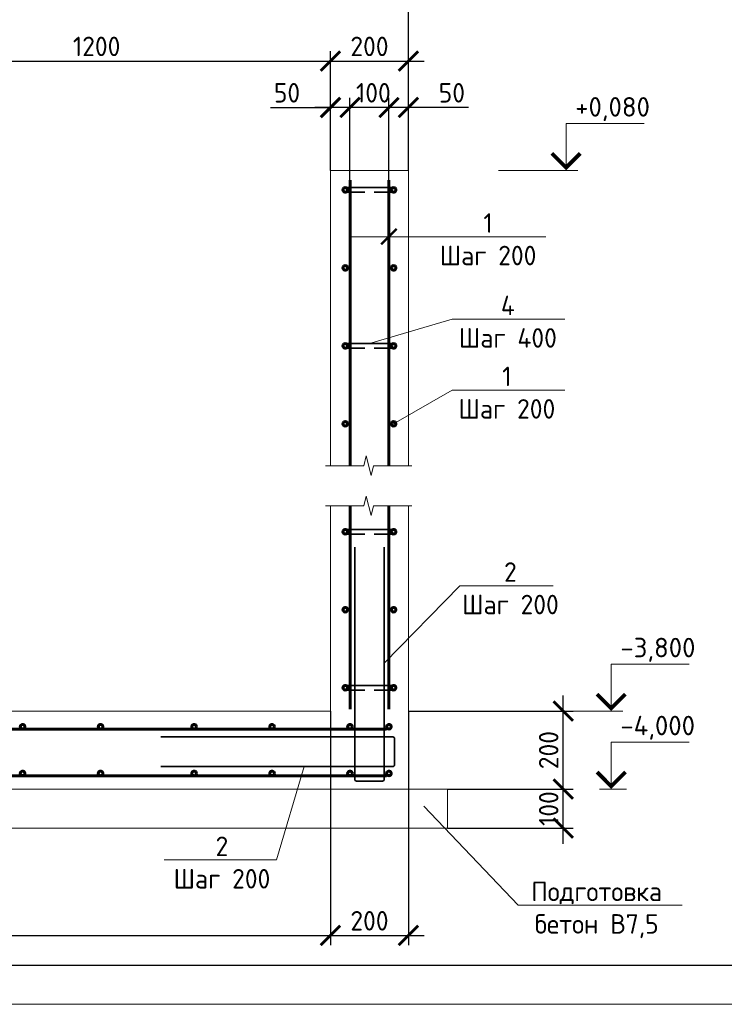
# Model space of a CAD drawing. Header units: millimetres. Extents: x 130535 to 1380046, y -231620 to 121434.
# Tile 60 of 135: x 558562 to 567601, y -7790 to 4838. Entities that reach past the tile are written whole.
import ezdxf
from ezdxf import colors
from ezdxf.entities.mleader import LeaderData, LeaderLine
from ezdxf.math import Vec2, Vec3

# ---------------------------------------------------------------- set-up
doc = ezdxf.new("R2010")
doc.units = ezdxf.units.MM
doc.layers.get('DEFPOINTS').update_dxf_attribs({"lineweight": 0})
for name, color, linetype, lineweight in [('Основная 0.35', 7, 'Continuous', 35), ('Основная 0.60', 7, 'Continuous', 60), ('РАЗМЕРЫ', 7, 'Continuous', 9), ('Разрез жилая часть$0$Отметки', 7, 'Continuous', 20), ('Символы 0.20', 7, 'Continuous', 20), ('Тонкая', 7, 'Continuous', 20), ('Тонкая 0.20', 7, 'Continuous', 20), ('ТОНКИЕ', 7, 'Continuous', 9)]:
    doc.layers.add(name, color=color, linetype=linetype, lineweight=lineweight)
doc.layers.add('ТОЛСТЫЕ_ОСНОВНЫЕ', color=7, linetype='Continuous')
doc.styles.add('GOST-2.304_Type-B', font='GOST_Common.ttf')
doc.styles.add('ГОСТ', font='isocpeur.TTF')
doc.dimstyles.new('СПДС', dxfattribs={"dimscale": 100, "dimtxt": 2.5, "dimasz": 2.5, "dimexe": 1.25, "dimexo": 0, "dimtad": 1, "dimdec": 0, "dimtxsty": 'GOST-2.304_Type-B', "dimblk": 'ARCHTICK', "dimcen": 2.5, "dimdle": 2, "dimadec": 0, "dimazin": 2, "dimtfac": 0.75, "dimtdec": 0, "dimtmove": 1, "dimatfit": 3, "dimfxl": 1, "dimtolj": 1, "dimarcsym": 1})

# ---------------------------------------------------------------- blocks, each defined once
blk = doc.blocks.new('*U1409')
at = {"layer": 'ТОЛСТЫЕ_ОСНОВНЫЕ'}
blk.add_lwpolyline([(20, 5), (589, 5), (589, 415), (20, 415)], close=True, dxfattribs=at)
at = {"layer": 'ТОНКИЕ'}
blk.add_lwpolyline([(0, 0), (594, 0), (594, 420), (0, 420)], close=True, dxfattribs=at)
blk = doc.blocks.new('*U1410')
at = {"layer": 'ТОЛСТЫЕ_ОСНОВНЫЕ'}
blk.add_lwpolyline([(20, 5), (589, 5), (589, 415), (20, 415)], close=True, dxfattribs=at)
at = {"layer": 'ТОНКИЕ'}
blk.add_lwpolyline([(0, 0), (594, 0), (594, 420), (0, 420)], close=True, dxfattribs=at)
blk = doc.blocks.new('_ArchTick')
at = {"color": 0, "linetype": 'ByBlock', "const_width": 0.15}
blk.add_lwpolyline([(-0.5, -0.5), (0.5, 0.5)], dxfattribs=at)
blk = doc.blocks.new('_None')
blk = doc.blocks.new('*D363')
at = {"layer": 'DEFPOINTS', "color": 0, "linetype": 'Continuous', "lineweight": 0, "transparency": 16777216}
for p in [(563299, 3712), (563549, 2905), (563299, 2780)]:
    blk.add_point(p, dxfattribs=at)
at = {"layer": 'РАЗМЕРЫ', "color": 0, "linetype": 'Continuous', "lineweight": -2, "transparency": 16777216}
for p, q in [((563299, 2780), (563299, 3837)), ((563549, 2905), (563549, 3837)), ((563749, 3712), (563099, 3712)), ((564319, 3712), (563549, 3712))]:
    blk.add_line(p, q, dxfattribs=at)
at = {"layer": 'РАЗМЕРЫ', "color": 0, "linetype": 'Continuous', "lineweight": -2, "transparency": 16777216, "xscale": 250, "yscale": 250, "zscale": 250, "rotation": 180}
blk.add_blockref('_ArchTick', (563299, 3712), dxfattribs=at)
at = {"layer": 'РАЗМЕРЫ', "color": 0, "linetype": 'Continuous', "lineweight": -2, "transparency": 16777216, "xscale": 250, "yscale": 250, "zscale": 250}
blk.add_blockref('_ArchTick', (563549, 3712), dxfattribs=at)
at = {"layer": 'РАЗМЕРЫ', "color": 0, "linetype": 'Continuous', "lineweight": 0, "transparency": 16777216, "insert": (564106, 3900), "char_height": 250, "attachment_point": 5, "style": 'GOST-2.304_Type-B'}
blk.add_mtext('\\A1;50', dxfattribs=at)
blk = doc.blocks.new('*D364')
at = {"layer": 'DEFPOINTS', "color": 0, "linetype": 'Continuous', "lineweight": 0, "transparency": 16777216}
for p in [(562799, 3712), (562799, 2780), (563299, 2780)]:
    blk.add_point(p, dxfattribs=at)
at = {"layer": 'РАЗМЕРЫ', "color": 0, "linetype": 'Continuous', "lineweight": -2, "transparency": 16777216}
for p, q in [((562799, 2780), (562799, 3837)), ((563299, 2780), (563299, 3837)), ((563499, 3712), (562599, 3712))]:
    blk.add_line(p, q, dxfattribs=at)
at = {"layer": 'РАЗМЕРЫ', "color": 0, "linetype": 'Continuous', "lineweight": -2, "transparency": 16777216, "xscale": 250, "yscale": 250, "zscale": 250, "rotation": 180}
blk.add_blockref('_ArchTick', (562799, 3712), dxfattribs=at)
at = {"layer": 'РАЗМЕРЫ', "color": 0, "linetype": 'Continuous', "lineweight": -2, "transparency": 16777216, "xscale": 250, "yscale": 250, "zscale": 250}
blk.add_blockref('_ArchTick', (563299, 3712), dxfattribs=at)
at = {"layer": 'РАЗМЕРЫ', "color": 0, "linetype": 'Continuous', "lineweight": 0, "transparency": 16777216, "insert": (563099, 3900), "char_height": 250, "attachment_point": 5, "style": 'GOST-2.304_Type-B'}
blk.add_mtext('\\A1;100', dxfattribs=at)
blk = doc.blocks.new('*D365')
at = {"layer": 'DEFPOINTS', "color": 0, "linetype": 'Continuous', "lineweight": 0, "transparency": 16777216}
for p in [(562549, 3712), (562549, 2905), (562799, 2780)]:
    blk.add_point(p, dxfattribs=at)
at = {"layer": 'РАЗМЕРЫ', "color": 0, "linetype": 'Continuous', "lineweight": -2, "transparency": 16777216}
for p, q in [((562549, 2905), (562549, 3837)), ((562799, 2780), (562799, 3837)), ((561779, 3712), (562549, 3712)), ((562999, 3712), (562349, 3712))]:
    blk.add_line(p, q, dxfattribs=at)
at = {"layer": 'РАЗМЕРЫ', "color": 0, "linetype": 'Continuous', "lineweight": -2, "transparency": 16777216, "xscale": 250, "yscale": 250, "zscale": 250, "rotation": 180}
blk.add_blockref('_ArchTick', (562549, 3712), dxfattribs=at)
at = {"layer": 'РАЗМЕРЫ', "color": 0, "linetype": 'Continuous', "lineweight": -2, "transparency": 16777216, "xscale": 250, "yscale": 250, "zscale": 250}
blk.add_blockref('_ArchTick', (562799, 3712), dxfattribs=at)
at = {"layer": 'РАЗМЕРЫ', "color": 0, "linetype": 'Continuous', "lineweight": 0, "transparency": 16777216, "insert": (561991, 3900), "char_height": 250, "attachment_point": 5, "style": 'GOST-2.304_Type-B'}
blk.add_mtext('\\A1;50', dxfattribs=at)
blk = doc.blocks.new('*D366')
at = {"layer": 'DEFPOINTS', "color": 0, "linetype": 'Continuous', "lineweight": 0, "transparency": 16777216}
for p in [(562549, -4030), (549999, -5520), (562549, -6906)]:
    blk.add_point(p, dxfattribs=at)
at = {"layer": 'РАЗМЕРЫ', "color": 0, "linetype": 'Continuous', "lineweight": -2, "transparency": 16777216}
for p, q in [((562549, -4030), (562549, -7031)), ((549999, -5520), (549999, -7031)), ((549799, -6906), (562749, -6906))]:
    blk.add_line(p, q, dxfattribs=at)
at = {"layer": 'РАЗМЕРЫ', "color": 0, "linetype": 'Continuous', "lineweight": -2, "transparency": 16777216, "xscale": 250, "yscale": 250, "zscale": 250, "rotation": 180}
blk.add_blockref('_ArchTick', (549999, -6906), dxfattribs=at)
at = {"layer": 'РАЗМЕРЫ', "color": 0, "linetype": 'Continuous', "lineweight": -2, "transparency": 16777216, "xscale": 250, "yscale": 250, "zscale": 250}
blk.add_blockref('_ArchTick', (562549, -6906), dxfattribs=at)
at = {"layer": 'РАЗМЕРЫ', "color": 0, "linetype": 'Continuous', "lineweight": 0, "transparency": 16777216, "insert": (556274, -6719), "char_height": 250, "attachment_point": 5, "style": 'GOST-2.304_Type-B'}
blk.add_mtext('\\A1;2510', dxfattribs=at)
blk = doc.blocks.new('*D367')
at = {"layer": 'DEFPOINTS', "color": 0, "linetype": 'Continuous', "lineweight": 0, "transparency": 16777216}
for p in [(562549, -4030), (563549, -4030), (563549, -6906)]:
    blk.add_point(p, dxfattribs=at)
at = {"layer": 'РАЗМЕРЫ', "color": 0, "linetype": 'Continuous', "lineweight": -2, "transparency": 16777216}
for p, q in [((562549, -4030), (562549, -7031)), ((563549, -4030), (563549, -7031)), ((562349, -6906), (563749, -6906))]:
    blk.add_line(p, q, dxfattribs=at)
at = {"layer": 'РАЗМЕРЫ', "color": 0, "linetype": 'Continuous', "lineweight": -2, "transparency": 16777216, "xscale": 250, "yscale": 250, "zscale": 250, "rotation": 180}
blk.add_blockref('_ArchTick', (562549, -6906), dxfattribs=at)
at = {"layer": 'РАЗМЕРЫ', "color": 0, "linetype": 'Continuous', "lineweight": -2, "transparency": 16777216, "xscale": 250, "yscale": 250, "zscale": 250}
blk.add_blockref('_ArchTick', (563549, -6906), dxfattribs=at)
at = {"layer": 'РАЗМЕРЫ', "color": 0, "linetype": 'Continuous', "lineweight": 0, "transparency": 16777216, "insert": (563049, -6719), "char_height": 250, "attachment_point": 5, "style": 'GOST-2.304_Type-B'}
blk.add_mtext('\\A1;200', dxfattribs=at)
blk = doc.blocks.new('*D368')
at = {"layer": 'DEFPOINTS', "color": 0, "linetype": 'Continuous', "lineweight": 0, "transparency": 16777216}
for p in [(564049, -5030), (565535, -5030), (564049, -5530)]:
    blk.add_point(p, dxfattribs=at)
at = {"layer": 'РАЗМЕРЫ', "color": 0, "linetype": 'Continuous', "lineweight": -2, "transparency": 16777216}
for p, q in [((565535, -5730), (565535, -4830)), ((564049, -5030), (565660, -5030)), ((564049, -5530), (565660, -5530))]:
    blk.add_line(p, q, dxfattribs=at)
at = {"layer": 'РАЗМЕРЫ', "color": 0, "linetype": 'Continuous', "lineweight": -2, "transparency": 16777216, "xscale": 250, "yscale": 250, "zscale": 250}
for p, rotation in [((565535, -5030), 90), ((565535, -5530), 270)]:
    blk.add_blockref('_ArchTick', p, dxfattribs=dict(at, rotation=rotation))
at = {"layer": 'РАЗМЕРЫ', "color": 0, "linetype": 'Continuous', "lineweight": 0, "transparency": 16777216, "insert": (565348, -5280), "char_height": 250, "attachment_point": 5, "rotation": 90, "style": 'GOST-2.304_Type-B'}
blk.add_mtext('\\A1;100', dxfattribs=at)
blk = doc.blocks.new('*D369')
at = {"layer": 'DEFPOINTS', "color": 0, "linetype": 'Continuous', "lineweight": 0, "transparency": 16777216}
for p in [(563549, -4030), (565535, -4030), (564049, -5030)]:
    blk.add_point(p, dxfattribs=at)
at = {"layer": 'РАЗМЕРЫ', "color": 0, "linetype": 'Continuous', "lineweight": -2, "transparency": 16777216}
for p, q in [((565535, -5230), (565535, -3830)), ((563549, -4030), (565660, -4030)), ((564049, -5030), (565660, -5030))]:
    blk.add_line(p, q, dxfattribs=at)
at = {"layer": 'РАЗМЕРЫ', "color": 0, "linetype": 'Continuous', "lineweight": -2, "transparency": 16777216, "xscale": 250, "yscale": 250, "zscale": 250}
for p, rotation in [((565535, -4030), 90), ((565535, -5030), 270)]:
    blk.add_blockref('_ArchTick', p, dxfattribs=dict(at, rotation=rotation))
at = {"layer": 'РАЗМЕРЫ', "color": 0, "linetype": 'Continuous', "lineweight": 0, "transparency": 16777216, "insert": (565348, -4530), "char_height": 250, "attachment_point": 5, "rotation": 90, "style": 'GOST-2.304_Type-B'}
blk.add_mtext('\\A1;200', dxfattribs=at)
blk = doc.blocks.new('*D350')
at = {"layer": 'DEFPOINTS', "color": 0, "linetype": 'Continuous', "lineweight": 0, "transparency": 16777216}
for p in [(563549, 4307), (562549, 2905), (563549, 2905)]:
    blk.add_point(p, dxfattribs=at)
at = {"layer": 'РАЗМЕРЫ', "color": 0, "linetype": 'Continuous', "lineweight": -2, "transparency": 16777216}
for p, q in [((562549, 2905), (562549, 4432)), ((563549, 2905), (563549, 4432)), ((562349, 4307), (563749, 4307))]:
    blk.add_line(p, q, dxfattribs=at)
at = {"layer": 'РАЗМЕРЫ', "color": 0, "linetype": 'Continuous', "lineweight": -2, "transparency": 16777216, "xscale": 250, "yscale": 250, "zscale": 250, "rotation": 180}
blk.add_blockref('_ArchTick', (562549, 4307), dxfattribs=at)
at = {"layer": 'РАЗМЕРЫ', "color": 0, "linetype": 'Continuous', "lineweight": -2, "transparency": 16777216, "xscale": 250, "yscale": 250, "zscale": 250}
blk.add_blockref('_ArchTick', (563549, 4307), dxfattribs=at)
at = {"layer": 'РАЗМЕРЫ', "color": 0, "linetype": 'Continuous', "lineweight": 0, "transparency": 16777216, "insert": (563049, 4495), "char_height": 250, "attachment_point": 5, "style": 'GOST-2.304_Type-B'}
blk.add_mtext('\\A1;200', dxfattribs=at)
blk = doc.blocks.new('*D349')
at = {"layer": 'DEFPOINTS', "color": 0, "linetype": 'Continuous', "lineweight": 0, "transparency": 16777216}
for p in [(548699, 5238), (548699, 2905), (563549, 2905)]:
    blk.add_point(p, dxfattribs=at)
at = {"layer": 'РАЗМЕРЫ', "color": 0, "linetype": 'Continuous', "lineweight": -2, "transparency": 16777216}
for p, q in [((548699, 2905), (548699, 5363)), ((563549, 2905), (563549, 5363)), ((563749, 5238), (548499, 5238))]:
    blk.add_line(p, q, dxfattribs=at)
at = {"layer": 'РАЗМЕРЫ', "color": 0, "linetype": 'Continuous', "lineweight": -2, "transparency": 16777216, "xscale": 250, "yscale": 250, "zscale": 250, "rotation": 180}
blk.add_blockref('_ArchTick', (548699, 5238), dxfattribs=at)
at = {"layer": 'РАЗМЕРЫ', "color": 0, "linetype": 'Continuous', "lineweight": -2, "transparency": 16777216, "xscale": 250, "yscale": 250, "zscale": 250}
blk.add_blockref('_ArchTick', (563549, 5238), dxfattribs=at)
at = {"layer": 'РАЗМЕРЫ', "color": 0, "linetype": 'Continuous', "lineweight": 0, "transparency": 16777216, "insert": (556124, 5426), "char_height": 250, "attachment_point": 5, "style": 'GOST-2.304_Type-B'}
blk.add_mtext('\\A1;2970', dxfattribs=at)
blk = doc.blocks.new('*D392')
at = {"layer": 'DEFPOINTS', "color": 0, "linetype": 'Continuous', "lineweight": 0, "transparency": 16777216}
for p in [(562549, 4307), (556549, 2905), (562549, 2905)]:
    blk.add_point(p, dxfattribs=at)
at = {"layer": 'РАЗМЕРЫ', "color": 0, "linetype": 'Continuous', "lineweight": -2, "transparency": 16777216}
for p, q in [((556549, 2905), (556549, 4432)), ((562549, 2905), (562549, 4432)), ((556349, 4307), (562749, 4307))]:
    blk.add_line(p, q, dxfattribs=at)
at = {"layer": 'РАЗМЕРЫ', "color": 0, "linetype": 'Continuous', "lineweight": -2, "transparency": 16777216, "xscale": 250, "yscale": 250, "zscale": 250, "rotation": 180}
blk.add_blockref('_ArchTick', (556549, 4307), dxfattribs=at)
at = {"layer": 'РАЗМЕРЫ', "color": 0, "linetype": 'Continuous', "lineweight": -2, "transparency": 16777216, "xscale": 250, "yscale": 250, "zscale": 250}
blk.add_blockref('_ArchTick', (562549, 4307), dxfattribs=at)
at = {"layer": 'РАЗМЕРЫ', "color": 0, "linetype": 'Continuous', "lineweight": 0, "transparency": 16777216, "insert": (559549, 4495), "char_height": 250, "attachment_point": 5, "style": 'GOST-2.304_Type-B'}
blk.add_mtext('\\A1;1200', dxfattribs=at)

msp = doc.modelspace()

# ---------------------------------------------------------------- linework, layer by layer
at = {"layer": 'Основная 0.35'}
for p, q in [((563359.3, 2684.6), (562739.3, 2684.6)), ((562739.3, 2624.6), (562989.3, 2624.6)), ((563359.3, 2624.6), (563109.3, 2624.6)), ((563359.3, 684.6), (562739.3, 684.6)), ((562739.3, 624.6), (562989.3, 624.6)), ((563359.3, 624.6), (563109.3, 624.6)), ((563359.3, -1699.7), (562739.3, -1699.7)), ((562739.3, -1759.7), (562989.3, -1759.7)), ((563359.3, -1759.7), (563109.3, -1759.7)), ((563359.3, -3699.7), (562739.3, -3699.7)), ((562739.3, -3759.7), (562989.3, -3759.7)), ((563359.3, -3759.7), (563109.3, -3759.7))]:
    msp.add_line(p, q, dxfattribs=at)
for points in [[(563239.3, -1926.7), (563239.3, -4901.7, -0.4142136), (563214.3, -4926.7), (562884.3, -4926.7, -0.4142136), (562859.3, -4901.7), (562859.3, -1926.7)], [(560371.8, -4360.2), (563346.8, -4360.2, -0.4142136), (563371.8, -4385.2), (563371.8, -4715.2, -0.4142136), (563346.8, -4740.2), (560371.8, -4740.2)]]:
    msp.add_lwpolyline(points, format="xyb", dxfattribs=at)
for centre, start, end in [((562739.3, 2654.6), 90, 270), ((563359.3, 2654.6), 270, 90), ((562739.3, -1729.7), 90, 270), ((563359.3, -1729.7), 270, 90), ((562739.3, -3729.7), 90, 270), ((563359.3, -3729.7), 270, 90)]:
    msp.add_arc(centre, 30, start, end, dxfattribs=at)
at = {"layer": 'Основная 0.60'}
for p, q in [((562799.3, -882.3), (562799.3, 2779.6)), ((563299.3, -882.3), (563299.3, 2779.6)), ((562799.3, -4004.7), (562799.3, -1396.4)), ((563299.3, -4004.7), (563299.3, -1396.4)), ((563265.5, -4259.7), (550124.3, -4259.7)), ((563265.5, -4859.7), (550124.3, -4859.7))]:
    msp.add_line(p, q, dxfattribs=at)
for centre in [(562739.3, 2654.6), (563359.3, 2654.6), (562739.3, 1654.6), (563359.3, 1654.6), (562739.3, 654.6), (563359.3, 654.6), (562739.3, -345.4), (563359.3, -345.4), (562739.3, -1729.7), (563359.3, -1729.7), (562739.3, -2729.7), (563359.3, -2729.7), (562739.3, -3729.7), (563359.3, -3729.7), (558599.3, -4229.7), (559599.3, -4229.7), (560799.3, -4229.7), (561799.3, -4229.7), (562799.3, -4229.7), (563299.3, -4229.7), (558599.3, -4829.7), (559599.3, -4829.7), (560799.3, -4829.7), (561799.3, -4829.7), (562799.3, -4829.7), (563299.3, -4829.7)]:
    msp.add_circle(centre, 30, dxfattribs=at)
at = {"layer": 'РАЗМЕРЫ', "linetype": 'Continuous', "lineweight": 0}
msp.add_line((564210, -2421.1), (563239.3, -3414.2), dxfattribs=at)
at = {"layer": 'РАЗМЕРЫ', "color": 3, "linetype": 'Continuous', "lineweight": 0}
msp.add_line((566347.7, -5029.7), (566150.3, -5029.7), dxfattribs=at)
at = {"layer": 'Символы 0.20', "color": 1, "linetype": 'Continuous', "lineweight": 20, "ltscale": 100}
for p, q in [((565571.3, 3504.6), (566571.3, 3504.6)), ((564705.2, 2904.6), (565571.3, 2904.6)), ((566150.3, -3429.7), (567150.3, -3429.7)), ((565284.2, -4029.7), (566150.3, -4029.7)), ((566150.3, -4429.7), (567150.3, -4429.7))]:
    msp.add_line(p, q, dxfattribs=at)
at = {"layer": 'Символы 0.20', "color": 1, "linetype": 'Continuous', "lineweight": 20, "ltscale": 10000}
for p, q in [((565721.3, 2904.6), (565421.3, 2904.6)), ((566300.3, -4029.7), (566000.3, -4029.7)), ((566300.3, -5029.7), (566000.3, -5029.7))]:
    msp.add_line(p, q, dxfattribs=at)
for points in [[(565571.3, 2904.6), (565571.3, 3504.6)], [(566150.3, -4029.7), (566150.3, -3429.7)], [(566150.3, -5029.7), (566150.3, -4429.7)]]:
    msp.add_lwpolyline(points, dxfattribs=at)
at = {"layer": 'Символы 0.20', "color": 1, "linetype": 'Continuous', "lineweight": 20, "ltscale": 10000, "const_width": 50}
for points in [[(565389, 3122.3), (565571.3, 2940), (565753.7, 3122.3)], [(565968, -3812), (566150.3, -3994.4), (566332.6, -3812)], [(565968, -4812), (566150.3, -4994.4), (566332.6, -4812)]]:
    msp.add_lwpolyline(points, dxfattribs=at)
at = {"layer": 'Символы 0.20'}
msp.add_lwpolyline([(564210, -2421.1), (565404.6, -2421.1)], dxfattribs=at)
at = {"layer": 'Тонкая'}
for points in [[(562486.8, -882.3), (562561.8, -882.3), (562976.6, -882.3), (563007.8, -757.3), (563070.3, -1007.3), (563101.6, -882.3), (563516.3, -882.3), (563591.3, -882.3)], [(562486.8, -1396.4), (562561.8, -1396.4), (562976.6, -1396.4), (563007.8, -1271.4), (563070.3, -1521.4), (563101.6, -1396.4), (563516.3, -1396.4), (563591.3, -1396.4)]]:
    msp.add_lwpolyline(points, dxfattribs=at)
at = {"layer": 'Тонкая 0.20'}
for p, q in [((562549.3, 2904.6), (563549.3, 2904.6)), ((562549.3, -882.3), (562549.3, 2904.6)), ((563549.3, 2904.6), (563549.3, -882.3)), ((562549.3, -882.3), (562549.3, -694.5)), ((563549.3, -694.5), (563549.3, -882.3)), ((562549.3, -4029.7), (562549.3, -1396.4)), ((562549.3, -4004.7), (562549.3, -1396.4)), ((563549.3, -1396.4), (563549.3, -4004.7)), ((563549.3, -1396.4), (563549.3, -5029.7)), ((549999.3, -4029.7), (562549.3, -4029.7)), ((564049.3, -5029.7), (549999.3, -5029.7)), ((564049.3, -5029.7), (564049.3, -5529.7)), ((565049.3, -5029.7), (565549.3, -5029.7)), ((564049.3, -5529.7), (549999.3, -5529.7))]:
    msp.add_line(p, q, dxfattribs=at)

# ---------------------------------------------------------------- block references
at = {"xscale": 100, "yscale": 100, "zscale": 100}
for name in ['*U1409', '*U1410']:
    msp.add_blockref(name, (539249.9, -7790.1), dxfattribs=at)

# ---------------------------------------------------------------- texts
at = {"layer": 'Разрез жилая часть$0$Отметки', "linetype": 'Continuous', "lineweight": 25, "ltscale": 100, "style": 'ГОСТ'}
for s, p in [('+0,080', (565688.8, 3594.6)), ('-3,800', (566267.8, -3339.7)), ('-4,000', (566267.8, -4339.7))]:
    msp.add_text(s, height=250, dxfattribs=at).set_placement(p)
at = {"layer": 'Символы 0.20', "insert": (564857.1, -2121.1), "char_height": 250, "attachment_point": 2, "style": 'GOST-2.304_Type-B'}
msp.add_mtext('2\\PШаг 200', dxfattribs=at)

# ---------------------------------------------------------------- dimensions: what is measured, and where the dimension line sits
at = {"layer": 'РАЗМЕРЫ', "color": 3, "linetype": 'Continuous', "lineweight": 0}
for base, p1, p2, picture, middle in [((548699.3, 5238.3), (563549.3, 2904.6), (548699.3, 2904.6), '*D349', (556124.3, 5425.8)), ((562549.3, 4307.1), (556549.3, 2904.6), (562549.3, 2904.6), '*D392', (559549.3, 4494.6)), ((563549.3, 4307.1), (562549.3, 2904.6), (563549.3, 2904.6), '*D350', (563049.3, 4494.6))]:
    dim = msp.add_linear_dim(base=base, p1=p1, p2=p2, dimstyle='СПДС', override={"dimlfac": 0.2}, dxfattribs=at)
    dim.commit()
    dim.dimension.update_dxf_attribs({"geometry": picture, "text_midpoint": middle})
for base, p1, p2, angle, picture, middle in [((562549.3, 3712.2), (562799.3, 2779.6), (562549.3, 2904.6), 180, '*D365', (561991.1, 3681.2)), ((562799.3, 3712.2), (563299.3, 2779.6), (562799.3, 2779.6), 180, '*D364', (563099.3, 3712.2)), ((563299.3, 3712.2), (563549.3, 2904.6), (563299.3, 2779.6), 180, '*D363', (564106, 3682.2)), ((565535.2, -5029.7), (564049.3, -5529.7), (564049.3, -5029.7), 90, '*D368', (565535.2, -5279.7))]:
    dim = msp.add_linear_dim(base=base, p1=p1, p2=p2, angle=angle, dimstyle='СПДС', override={"dimlfac": 0.2}, dxfattribs=at)
    dim.commit()
    dim.dimension.update_dxf_attribs({"geometry": picture, "text_midpoint": middle, "dimtype": 160})
for base, p1, p2, angle, picture, middle in [((565535.2, -4029.7), (564049.3, -5029.7), (563549.3, -4029.7), 90, '*D369', (565347.7, -4529.7)), ((562549.3, -6906.1), (549999.3, -5520.5), (562549.3, -4029.7), 180, '*D366', (556274.3, -6718.6)), ((563549.3, -6906.1), (562549.3, -4029.7), (563549.3, -4029.7), 180, '*D367', (563049.3, -6718.6))]:
    dim = msp.add_linear_dim(base=base, p1=p1, p2=p2, angle=angle, dimstyle='СПДС', override={"dimlfac": 0.2}, dxfattribs=at)
    dim.commit()
    dim.dimension.update_dxf_attribs({"geometry": picture, "text_midpoint": middle})

# ---------------------------------------------------------------- leaders
at = {"layer": 'Символы 0.20'}
ml = msp.add_multileader_mtext('Standard', dxfattribs=at)
ml.set_content('1\\PШаг 200', color=256, style='GOST-2.304_Type-B')
ml.set_leader_properties(color=256, linetype='ByLayer', lineweight=-1)
ml.set_arrow_properties(name='ARCHTICK')
ml.build(insert=Vec2(0, 0))
ml.multileader.update_dxf_attribs({"text_left_attachment_type": 6, "text_right_attachment_type": 6, "dogleg_length": 1, "arrow_head_size": 200, "scale": 20})
ctx = ml.context
ctx.base_point, ctx.scale, ctx.char_height, ctx.arrow_head_size, ctx.landing_gap_size, ctx.plane_origin = Vec3(563968.2, 2054.9), 20, 250, 200, 9, Vec3(551449.3, 7970.5)
ctx.left_attachment, ctx.right_attachment, ctx.text_align_type = 6, 6, 1
notes = []
notes.append((ctx, [(1, (1, 1, 0), (563868.2, 2054.9), (1, 0), 100, [(1, [(563299.3, 2054.9), (562799.3, 2054.9)], 0, [])])]))
ctx.mtext.insert, ctx.mtext.alignment, ctx.mtext.flow_direction = Vec3(564570, 2354.9), 2, 5
ml = msp.add_multileader_mtext('Standard', dxfattribs=at)
ml.set_content('4\\PШаг 400', color=256, style='GOST-2.304_Type-B')
ml.set_leader_properties(color=256, linetype='ByLayer', lineweight=-1)
ml.set_arrow_properties(name='NONE')
ml.build(insert=Vec2(0, 0))
ml.multileader.update_dxf_attribs({"text_left_attachment_type": 6, "text_right_attachment_type": 6, "dogleg_length": 1, "arrow_head_size": 18, "scale": 20})
ctx = ml.context
ctx.base_point, ctx.scale, ctx.char_height, ctx.arrow_head_size, ctx.landing_gap_size, ctx.plane_origin = Vec3(564210, 998.2), 20, 250, 18, 9, Vec3(551509.3, 2860.4)
ctx.left_attachment, ctx.right_attachment, ctx.text_align_type = 6, 6, 1
notes.append((ctx, [(0, (1, 1, 0), (564110, 998.2), (1, 0), 100, [(0, [(563049.3, 684.6)], 0, [])])]))
ctx.mtext.insert, ctx.mtext.alignment, ctx.mtext.flow_direction = Vec3(564824.3, 1298.2), 2, 5
ml = msp.add_multileader_mtext('Standard', dxfattribs=at)
ml.set_content('1\\PШаг 200', color=256, style='GOST-2.304_Type-B')
ml.set_leader_properties(color=256, linetype='ByLayer', lineweight=-1)
ml.set_arrow_properties(name='NONE')
ml.build(insert=Vec2(0, 0))
ml.multileader.update_dxf_attribs({"text_left_attachment_type": 6, "text_right_attachment_type": 6, "dogleg_length": 1, "arrow_head_size": 18, "scale": 20})
ctx = ml.context
ctx.base_point, ctx.scale, ctx.char_height, ctx.arrow_head_size, ctx.landing_gap_size, ctx.plane_origin = Vec3(564210, 88), 20, 250, 18, 9, Vec3(551509.3, 5570.3)
ctx.left_attachment, ctx.right_attachment, ctx.text_align_type = 6, 6, 1
notes.append((ctx, [(0, (1, 1, 0), (564110, 88), (1, 0), 100, [(0, [(563359.3, -345.4)], 0, [])])]))
ctx.mtext.insert, ctx.mtext.alignment, ctx.mtext.flow_direction = Vec3(564811.8, 388), 2, 5
ml = msp.add_multileader_mtext('Standard', dxfattribs=at)
ml.set_content('2\\PШаг 200', color=256, style='GOST-2.304_Type-B')
ml.set_leader_properties(color=256, linetype='ByLayer', lineweight=-1)
ml.set_arrow_properties(name='NONE')
ml.build(insert=Vec2(0, 0))
ml.multileader.update_dxf_attribs({"text_left_attachment_type": 6, "text_right_attachment_type": 6, "dogleg_length": 1, "arrow_head_size": 18, "scale": 20})
ctx = ml.context
ctx.base_point, ctx.scale, ctx.char_height, ctx.arrow_head_size, ctx.landing_gap_size, ctx.plane_origin = Vec3(560554.5, -5938.4), 20, 250, 18, 9, Vec3(546614.8, -555.1)
ctx.left_attachment, ctx.right_attachment, ctx.text_align_type = 6, 6, 1
notes.append((ctx, [(1, (1, 1, 0), (561858.1, -5938.4), (-1, 0), 100, [(0, [(562211.2, -4740.2)], 0, [])])]))
ctx.mtext.insert, ctx.mtext.alignment, ctx.mtext.flow_direction = Vec3(561156.3, -5638.4), 2, 5
ml = msp.add_multileader_mtext('Standard', dxfattribs=at)
ml.set_content('Подготовка\\Pбетон В7,5', color=256, style='GOST-2.304_Type-B')
ml.set_leader_properties(color=256, linetype='ByLayer', lineweight=-1)
ml.set_arrow_properties(name='NONE')
ml.build(insert=Vec2(0, 0))
ml.multileader.update_dxf_attribs({"text_left_attachment_type": 6, "text_right_attachment_type": 6, "dogleg_length": 1, "arrow_head_size": 18, "scale": 20})
ctx = ml.context
ctx.base_point, ctx.scale, ctx.char_height, ctx.arrow_head_size, ctx.landing_gap_size, ctx.plane_origin = Vec3(565055, -6517.3), 20, 250, 18, 9, Vec3(554908.2, -2498.2)
ctx.left_attachment, ctx.right_attachment, ctx.text_align_type = 6, 6, 1
notes.append((ctx, [(1, (1, 1, 0), (564955, -6517.3), (1, 0), 100, [(0, [(563744.8, -5246.9)], 0, [])])]))
ctx.mtext.insert, ctx.mtext.alignment, ctx.mtext.flow_direction = Vec3(565964, -6217.3), 2, 5
for ctx, leaders in notes:
    for number, flags, end, landing, length, lines in leaders:
        leader = LeaderData()
        leader.index, (leader.has_last_leader_line, leader.has_dogleg_vector, leader.attachment_direction) = number, flags
        leader.last_leader_point, leader.dogleg_vector, leader.dogleg_length = Vec3(end), Vec3(landing), length
        for number, points, colour, breaks in lines:
            line = LeaderLine()
            line.index, line.vertices, line.color, line.breaks = number, Vec3.list(points), colors.encode_raw_color(colour), breaks
            leader.lines.append(line)
        ctx.leaders.append(leader)

doc.saveas('drawing.dxf')
